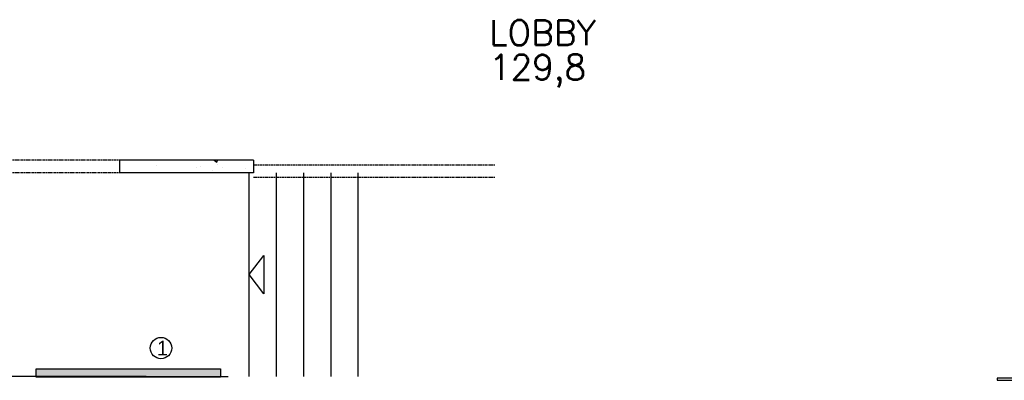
# Model space of a CAD drawing. Header units: millimetres. Extents: x 0 to 84060, y 0 to 52805.
# Tile 30 of 60: x 46341 to 58093, y 14026 to 18327. Entities that reach past the tile are written whole.
import ezdxf

# ---------------------------------------------------------------- set-up
doc = ezdxf.new("R2010")
doc.units = ezdxf.units.MM
doc.header["$LTSCALE"] = 50
doc.header["$MEASUREMENT"] = 0
doc.linetypes.add('20601A200D001$0$DASHED2', pattern=[0.375, 0.25, -0.125])
doc.linetypes.add('CENTRUMLINJE', pattern=[27, 20, -3, 1, -3])
doc.layers.get('0').update_dxf_attribs({"linetype": 'CONTINUOUS'})
for name, color, linetype in [('20601A200D001$0$00-HEL1', 251, 'CONTINUOUS'), ('20601A200D001$0$832-Romtekst', 7, 'CONTINUOUS'), ('20601A200D001$0$A12-HEL1', 251, 'CONTINUOUS'), ('20601A200D001$0$A12-HEL4', 251, 'CONTINUOUS'), ('20601A200D001$0$A12-SKR1', 251, 'CONTINUOUS'), ('20601A200D001$0$A12-STI1', 251, '20601A200D001$0$DASHED2'), ('20601A200D001$0$A23-HEL1', 251, 'CONTINUOUS'), ('V100', 1, 'CONTINUOUS'), ('V101', 3, 'CONTINUOUS'), ('xref', 7, 'CENTRUMLINJE')]:
    doc.layers.add(name, color=color, linetype=linetype)
doc.styles.add('20601A200D001$0$STANDARD', font='ROMANS.SHX')
doc.styles.add('FISO', font='fiso')

# ---------------------------------------------------------------- blocks, each defined once
blk = doc.blocks.new('RADN')
at = {"color": 0}
for p, q in [((-0.5, -1), (-0.5, 0)), ((-0.5, 0), (0.5, 0)), ((0.5, 0), (0.5, -1)), ((0.5, -1), (-0.5, -1))]:
    blk.add_line(p, q, dxfattribs=at)
blk = doc.blocks.new('*X212')
at = {"color": 0}
for p, q in [((62735, 16594), (62767, 16572)), ((62767, 16572), (62775, 16594)), ((63157, 16590), (63157, 16590)), ((62042, 16535), (62042, 16535)), ((62528, 16507), (62528, 16507)), ((62576, 16513), (62576, 16513)), ((62714, 16473), (62714, 16473)), ((62779, 16540), (62779, 16540)), ((62834, 16505), (62834, 16505)), ((63109, 16490), (63109, 16490))]:
    blk.add_line(p, q, dxfattribs=at)
blk = doc.blocks.new('20601A200D001')
at = {"layer": '20601A200D001$0$00-HEL1'}
for p, q in [((147073.15156, 14070.83904), (147073.15156, 16500.83904)), ((147398.15156, 14070.83904), (147398.15156, 16500.83904)), ((147723.15156, 14070.83904), (147723.15156, 16500.83904)), ((148048.15156, 14070.83904), (148048.15156, 16500.83904)), ((148373.15156, 14070.83904), (148373.15156, 16500.83904))]:
    blk.add_line(p, q, dxfattribs=at)
blk.add_lwpolyline([(147245.15156, 15285.83904), (147245.15156, 15055.83904), (147073.15156, 15285.83904), (147245.15156, 15515.83904)], close=True, dxfattribs=at)
at = {"layer": '20601A200D001$0$A12-HEL1'}
blk.add_line((145843.15156, 14070.83904), (146803.15156, 14070.83904), dxfattribs=at)
at = {"layer": '20601A200D001$0$A12-HEL4'}
for p, q in [((147123.36977, 16650.83904), (145523.36977, 16650.83904)), ((145523.36977, 16650.83904), (145523.36977, 16500.83904)), ((147123.36977, 16650.83904), (147123.36977, 16500.83904)), ((147123.36977, 16500.83904), (145523.36977, 16500.83904)), ((145843.15156, 14070.83904), (144223.36977, 14070.83904)), ((145843.15156, 14070.83904), (146822.24609, 14070.83904))]:
    blk.add_line(p, q, dxfattribs=at)
at = {"layer": '20601A200D001$0$A12-STI1'}
for p, q in [((145523.36977, 16650.83904), (142723.36977, 16650.83904)), ((150003.36977, 16593.57851), (147123.36977, 16593.57851)), ((145523.36977, 16500.83904), (142723.36977, 16500.83904)), ((150003.36977, 16443.57851), (147123.36977, 16443.57851))]:
    blk.add_line(p, q, dxfattribs=at)
at = {"layer": '20601A200D001$0$A23-HEL1'}
blk.add_lwpolyline([(158298.15156, 14050.98245), (155998.15156, 14050.98245), (155998.15156, 14025.98245), (158298.15156, 14025.98245)], close=True, dxfattribs=at)
at = {"layer": '20601A200D001$0$A12-SKR1'}
blk.add_blockref('*X212', (83918.15156, 57.26053), dxfattribs=at)
at = {"layer": '20601A200D001$0$832-Romtekst', "color": 7, "linetype": 'Continuous', "style": '20601A200D001$0$STANDARD'}
for s, p in [('LOBBY', (149935.54495, 18021.2044)), ('129,8', (149936.02932, 17609.91606))]:
    blk.add_text(s, height=300, dxfattribs=at).set_placement(p)

msp = doc.modelspace()

# ---------------------------------------------------------------- linework, layer by layer
at = {"layer": 'V100'}
msp.add_trace([(46538, 14164), (46538, 14064), (48738, 14164), (48738, 14064)], dxfattribs=at)
at = {"layer": 'V101', "color": 1}
msp.add_circle((48028, 14410), 128, dxfattribs=at)

# ---------------------------------------------------------------- block references
at = {"layer": 'V100', "xscale": 2200, "yscale": 100, "zscale": 2200, "rotation": 180}
msp.add_blockref('RADN', (47638, 14064), dxfattribs=at)
at = {"layer": 'xref'}
msp.add_blockref('20601A200D001', (-97991, 0), dxfattribs=at)

# ---------------------------------------------------------------- texts
at = {"layer": 'V101', "color": 3, "style": 'FISO'}
msp.add_text('1', height=175, dxfattribs=at).set_placement((47980, 14322))

doc.saveas('drawing.dxf')
